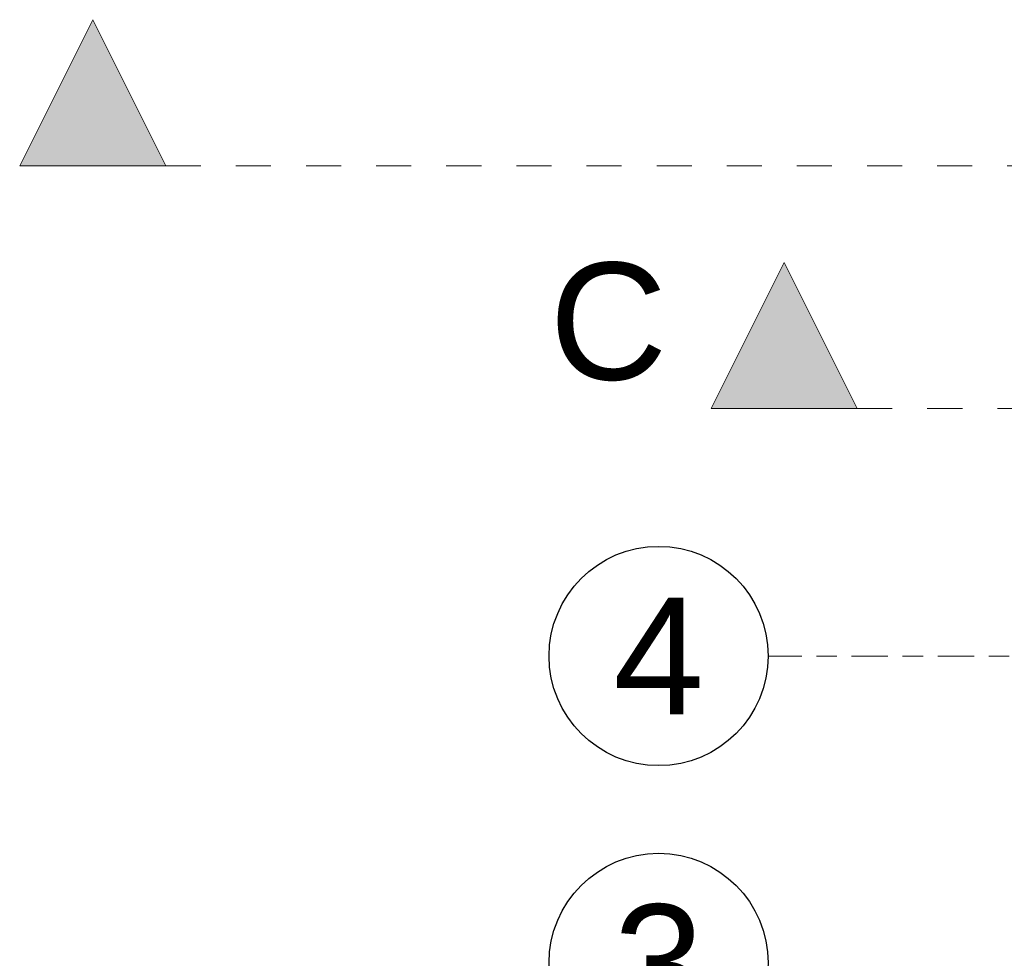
# Model space of a CAD drawing. Header units: millimetres. Extents: x -52968 to 399385, y -141133 to 110561.
# Tile 39 of 146: x 59583 to 62953, y -108477 to -105266. Entities that reach past the tile are written whole.
import ezdxf
from ezdxf.enums import TextEntityAlignment as Align

# ---------------------------------------------------------------- set-up
doc = ezdxf.new("R2010")
doc.units = ezdxf.units.MM
doc.linetypes.add('SIM-Wegliniec-21.07.2025-Parter$0$Przerywana', pattern=[240, 120, -120])
doc.linetypes.add('SIM-Wegliniec-21.07.2025-Parter$0$Przerywana podwójnie', pattern=[295, 125, -50, 70, -50])
doc.layers.add('_xref', color=250, linetype='Continuous')
for name, color, linetype, lineweight in [('SIM-Wegliniec-21.07.2025-Parter$0$A-Przekroje-PB_Nr_pióra__5', 250, 'Continuous', 0), ('SIM-Wegliniec-21.07.2025-Parter$0$A-Przekroje-PB_Nr_pióra__58', 250, 'Continuous', 0), ('SIM-Wegliniec-21.07.2025-Parter$0$A-Przekroje_Nr_pióra__5', 250, 'Continuous', 0), ('SIM-Wegliniec-21.07.2025-Parter$0$A-Przekroje_Nr_pióra__58', 250, 'Continuous', 0), ('SIM-Wegliniec-21.07.2025-Parter$0$Nowe_A-Osi_Nr_pióra__20', 250, 'Continuous', 0), ('SIM-Wegliniec-21.07.2025-Parter$0$Nowe_A-Osi_Nr_pióra__25', 250, 'Continuous', 0), ('SIM-Wegliniec-21.07.2025-Parter$0$Nowe_A-Osi_Nr_pióra__6', 250, 'Continuous', 0)]:
    doc.layers.add(name, color=color, linetype=linetype, lineweight=lineweight)
doc.styles.add('SIM-Wegliniec-21.07.2025-Parter$0$STYL_AUTOMATYCZNY_1', font='arial.ttf')

# ---------------------------------------------------------------- blocks, each defined once
blk = doc.blocks.new('SIM-Wegliniec-21.07.2025-Parter')
at = {"layer": 'SIM-Wegliniec-21.07.2025-Parter$0$A-Przekroje-PB_Nr_pióra__58', "linetype": 'Continuous', "lineweight": 13}
blk.add_hatch(color=256, dxfattribs=at).paths.add_polyline_path([(61949.3, -106596.2), (62449.3, -106596.2), (62199.3, -106096.2)])
at = {"layer": 'SIM-Wegliniec-21.07.2025-Parter$0$A-Przekroje_Nr_pióra__58', "linetype": 'Continuous', "lineweight": 13}
blk.add_hatch(color=256, dxfattribs=at).paths.add_polyline_path([(59583, -105766), (60083, -105766), (59833, -105266)])
at = {"layer": 'SIM-Wegliniec-21.07.2025-Parter$0$A-Przekroje-PB_Nr_pióra__5', "linetype": 'SIM-Wegliniec-21.07.2025-Parter$0$Przerywana', "lineweight": 13}
blk.add_line((62449.3, -106596.2), (93776.2, -106596.2), dxfattribs=at)
at = {"layer": 'SIM-Wegliniec-21.07.2025-Parter$0$A-Przekroje-PB_Nr_pióra__58', "linetype": 'Continuous', "lineweight": 13, "flags": 128}
blk.add_lwpolyline([(61949.3, -106596.2), (62449.3, -106596.2), (62199.3, -106096.2)], close=True, dxfattribs=at)
at = {"layer": 'SIM-Wegliniec-21.07.2025-Parter$0$A-Przekroje_Nr_pióra__5', "linetype": 'SIM-Wegliniec-21.07.2025-Parter$0$Przerywana', "lineweight": 13}
blk.add_line((60083, -105766), (93169.8, -105766), dxfattribs=at)
at = {"layer": 'SIM-Wegliniec-21.07.2025-Parter$0$A-Przekroje_Nr_pióra__58', "linetype": 'Continuous', "lineweight": 13, "flags": 128}
blk.add_lwpolyline([(59583, -105766), (60083, -105766), (59833, -105266)], close=True, dxfattribs=at)
at = {"layer": 'SIM-Wegliniec-21.07.2025-Parter$0$Nowe_A-Osi_Nr_pióra__20', "linetype": 'SIM-Wegliniec-21.07.2025-Parter$0$Przerywana podwójnie', "lineweight": 13}
blk.add_line((63144.7, -107442.6), (62144.7, -107442.6), dxfattribs=at)
at = {"layer": 'SIM-Wegliniec-21.07.2025-Parter$0$Nowe_A-Osi_Nr_pióra__25', "linetype": 'Continuous', "lineweight": 25}
for centre in [(61769.7, -107442.6), (61769.7, -108492.6)]:
    blk.add_circle(centre, 375, dxfattribs=at)
at = {"layer": 'SIM-Wegliniec-21.07.2025-Parter$0$A-Przekroje-PB_Nr_pióra__58', "lineweight": 13, "insert": (61799.3, -106502.9), "char_height": 400, "attachment_point": 9, "style": 'SIM-Wegliniec-21.07.2025-Parter$0$STYL_AUTOMATYCZNY_1'}
blk.add_mtext('\\A1;{\\pqr;\\pt0;\\fArial|b0|i0|c238|p0;\\W1.000000;C}', dxfattribs=at)
at = {"layer": 'SIM-Wegliniec-21.07.2025-Parter$0$Nowe_A-Osi_Nr_pióra__6', "lineweight": 13, "style": 'SIM-Wegliniec-21.07.2025-Parter$0$STYL_AUTOMATYCZNY_1'}
for s, p in [('4', (61769.7, -107242.6)), ('3', (61769.7, -108292.6))]:
    blk.add_text(s, height=400, dxfattribs=at).set_placement(p, align=Align.TOP_CENTER)

msp = doc.modelspace()

# ---------------------------------------------------------------- block references
at = {"layer": '_xref'}
msp.add_blockref('SIM-Wegliniec-21.07.2025-Parter', (0, 0), dxfattribs=at)

doc.saveas('drawing.dxf')
